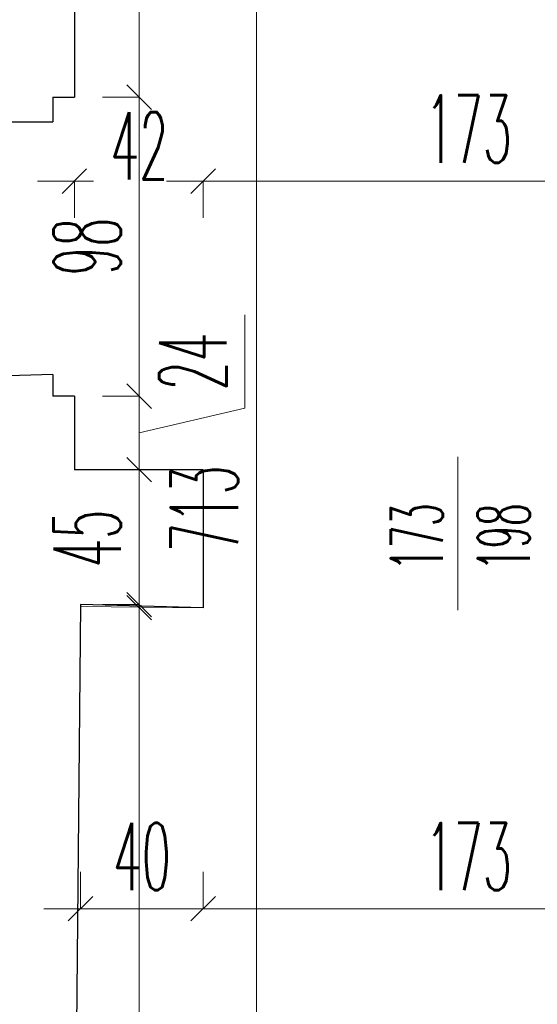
# Model space of a CAD drawing. Header units: millimetres. Extents: x -5207 to 173417, y -28809 to -6400.
# Tile 45 of 256: x 766 to 935, y -12695 to -12374. Entities that reach past the tile are written whole.
import ezdxf

# ---------------------------------------------------------------- set-up
doc = ezdxf.new("R2010")
doc.units = ezdxf.units.MM
for name, color, linetype, lineweight in [('mr_obliczanie_powierzchni', 4, 'Continuous', 15), ('mr_otwory', 6, 'Continuous', 9), ('mr_wymiar', 3, 'Continuous', 9), ('mr_ściany', 7, 'Continuous', 30)]:
    doc.layers.add(name, color=color, linetype=linetype, lineweight=lineweight)
doc.styles.add('WYM', font='simplex.shx', dxfattribs={"width": 0.5})
doc.dimstyles.new('1do100', dxfattribs={"dimscale": 2, "dimtxt": 12, "dimasz": 5, "dimexe": 0, "dimexo": 0, "dimgap": 3, "dimtad": 1, "dimdec": 0, "dimrnd": 0.5, "dimdsep": 46, "dimtxsty": 'WYM', "dimblk": 'OBLIQUE', "dimcen": 1.2, "dimdle": 6, "dimclrd": 256, "dimclre": 250, "dimclrt": 4, "dimadec": 1, "dimazin": 0, "dimtfac": 1, "dimtdec": 0, "dimtix": 1, "dimtmove": 2, "dimatfit": 3, "dimldrblk": 'NONE', "dimfxl": 1, "dimfxlon": 1, "dimtolj": 1, "dimtzin": 0, "dimlwd": -1, "dimlwe": 0, "dimarcsym": 0})

# ---------------------------------------------------------------- blocks, each defined once
blk = doc.blocks.new('_Oblique')
at = {"color": 0, "linetype": 'ByBlock', "lineweight": -2}
blk.add_line((-0.5, -0.5), (0.5, 0.5), dxfattribs=at)
blk = doc.blocks.new('*D5645')
at = {"layer": 'Defpoints', "color": 0, "ltscale": 2, "transparency": 16777216}
for p in [(843.56, -12177.27), (826.19, -12889.77), (843.56, -12889.77)]:
    blk.add_point(p, dxfattribs=at)
at = {"layer": 'mr_wymiar', "ltscale": 2, "transparency": 16777216}
blk.add_line((843.56, -12165.27), (843.56, -12901.77), dxfattribs=at)
at = {"layer": 'mr_wymiar', "color": 250, "lineweight": 0, "ltscale": 2, "transparency": 16777216}
for p, q in [((843.56, -12177.27), (843.56, -12177.27)), ((831.56, -12889.77), (843.56, -12889.77))]:
    blk.add_line(p, q, dxfattribs=at)
at = {"layer": 'mr_wymiar', "ltscale": 2, "transparency": 16777216, "xscale": 8, "yscale": 8, "zscale": 8}
for p, rotation in [((843.56, -12177.27), 90), ((843.56, -12889.77), 270)]:
    blk.add_blockref('_Oblique', p, dxfattribs=dict(at, rotation=rotation))
at = {"layer": 'mr_wymiar', "color": 4, "ltscale": 2, "transparency": 16777216, "insert": (826.56, -12533.52), "char_height": 22, "attachment_point": 5, "rotation": 90, "style": 'WYM'}
blk.add_mtext('\\A1;713', dxfattribs=at)
blk = doc.blocks.new('_None')
blk = doc.blocks.new('*D5697')
at = {"layer": 'Defpoints', "color": 0, "ltscale": 2, "transparency": 16777216}
for p in [(826.19, -12426.66), (784.19, -12477.41), (826.19, -12491.41)]:
    blk.add_point(p, dxfattribs=at)
at = {"layer": 'mr_wymiar', "ltscale": 2, "transparency": 16777216}
for p, q in [((772.19, -12426.66), (790.43, -12426.66)), ((838.19, -12426.66), (820.24, -12426.66))]:
    blk.add_line(p, q, dxfattribs=at)
at = {"layer": 'mr_wymiar', "color": 250, "lineweight": 0, "ltscale": 2, "transparency": 16777216}
for p, q in [((784.19, -12438.66), (784.19, -12426.66)), ((826.19, -12438.66), (826.19, -12426.66))]:
    blk.add_line(p, q, dxfattribs=at)
at = {"layer": 'mr_wymiar', "ltscale": 2, "transparency": 16777216, "xscale": 8, "yscale": 8, "zscale": 8, "rotation": 180}
blk.add_blockref('_Oblique', (784.19, -12426.66), dxfattribs=at)
at = {"layer": 'mr_wymiar', "ltscale": 2, "transparency": 16777216, "xscale": 8, "yscale": 8, "zscale": 8}
blk.add_blockref('_Oblique', (826.19, -12426.66), dxfattribs=at)
at = {"layer": 'mr_wymiar', "color": 4, "ltscale": 2, "transparency": 16777216, "insert": (805.34, -12415.16), "char_height": 22, "attachment_point": 5, "style": 'WYM'}
blk.add_mtext('\\A1;42', dxfattribs=at)
blk = doc.blocks.new('*D5698')
at = {"layer": 'Defpoints', "color": 0, "ltscale": 2, "transparency": 16777216}
for p in [(999.19, -12426.66), (826.19, -12491.41), (999.19, -12491.41)]:
    blk.add_point(p, dxfattribs=at)
at = {"layer": 'mr_wymiar', "ltscale": 2, "transparency": 16777216}
blk.add_line((814.19, -12426.66), (1011.19, -12426.66), dxfattribs=at)
at = {"layer": 'mr_wymiar', "color": 250, "lineweight": 0, "ltscale": 2, "transparency": 16777216}
for p, q in [((826.19, -12438.66), (826.19, -12426.66)), ((999.19, -12438.66), (999.19, -12426.66))]:
    blk.add_line(p, q, dxfattribs=at)
at = {"layer": 'mr_wymiar', "ltscale": 2, "transparency": 16777216, "xscale": 8, "yscale": 8, "zscale": 8, "rotation": 180}
blk.add_blockref('_Oblique', (826.19, -12426.66), dxfattribs=at)
at = {"layer": 'mr_wymiar', "ltscale": 2, "transparency": 16777216, "xscale": 8, "yscale": 8, "zscale": 8}
blk.add_blockref('_Oblique', (999.19, -12426.66), dxfattribs=at)
at = {"layer": 'mr_wymiar', "color": 4, "ltscale": 2, "transparency": 16777216, "insert": (912.69, -12409.66), "char_height": 22, "attachment_point": 5, "style": 'WYM'}
blk.add_mtext('\\A1;173', dxfattribs=at)
blk = doc.blocks.new('*D5711')
at = {"layer": 'Defpoints', "color": 0, "ltscale": 2, "transparency": 16777216}
for p in [(786.19, -12564.77), (783.19, -12890.77), (805.34, -12890.77)]:
    blk.add_point(p, dxfattribs=at)
at = {"layer": 'mr_wymiar', "ltscale": 2, "transparency": 16777216}
blk.add_line((805.34, -12552.77), (805.34, -12902.77), dxfattribs=at)
at = {"layer": 'mr_wymiar', "color": 250, "lineweight": 0, "ltscale": 2, "transparency": 16777216}
for p, q in [((793.34, -12564.77), (805.34, -12564.77)), ((793.34, -12890.77), (805.34, -12890.77))]:
    blk.add_line(p, q, dxfattribs=at)
at = {"layer": 'mr_wymiar', "ltscale": 2, "transparency": 16777216, "xscale": 8, "yscale": 8, "zscale": 8}
for p, rotation in [((805.34, -12564.77), 90), ((805.34, -12890.77), 270)]:
    blk.add_blockref('_Oblique', p, dxfattribs=dict(at, rotation=rotation))
at = {"layer": 'mr_wymiar', "color": 4, "ltscale": 2, "transparency": 16777216, "insert": (788.34, -12727.77), "char_height": 22, "attachment_point": 5, "rotation": 90, "style": 'WYM'}
blk.add_mtext('\\A1;326', dxfattribs=at)
blk = doc.blocks.new('*D5712')
at = {"layer": 'Defpoints', "color": 0, "ltscale": 2, "transparency": 16777216}
for p in [(805.19, -12520.77), (805.34, -12520.77), (805.34, -12565.77)]:
    blk.add_point(p, dxfattribs=at)
at = {"layer": 'mr_wymiar', "ltscale": 2, "transparency": 16777216}
blk.add_line((805.34, -12577.77), (805.34, -12508.77), dxfattribs=at)
at = {"layer": 'mr_wymiar', "color": 250, "lineweight": 0, "ltscale": 2, "transparency": 16777216}
for p, q in [((805.19, -12520.77), (805.34, -12520.77)), ((805.34, -12565.77), (805.34, -12565.77))]:
    blk.add_line(p, q, dxfattribs=at)
at = {"layer": 'mr_wymiar', "ltscale": 2, "transparency": 16777216, "xscale": 8, "yscale": 8, "zscale": 8}
for p, rotation in [((805.34, -12520.77), 90), ((805.34, -12565.77), 270)]:
    blk.add_blockref('_Oblique', p, dxfattribs=dict(at, rotation=rotation))
at = {"layer": 'mr_wymiar', "color": 4, "ltscale": 2, "transparency": 16777216, "insert": (788.34, -12543.27), "char_height": 22, "attachment_point": 5, "rotation": 90, "style": 'WYM'}
blk.add_mtext('\\A1;45', dxfattribs=at)
blk = doc.blocks.new('*D5713')
at = {"layer": 'Defpoints', "color": 0, "ltscale": 2, "transparency": 16777216}
for p in [(784.19, -12496.77), (805.34, -12496.77), (784.19, -12520.77)]:
    blk.add_point(p, dxfattribs=at)
at = {"layer": 'mr_wymiar', "ltscale": 2, "transparency": 16777216}
for p, q in [((839.82, -12500.65), (839.82, -12470.31)), ((805.34, -12532.77), (805.34, -12484.77)), ((805.34, -12508.77), (839.82, -12500.65))]:
    blk.add_line(p, q, dxfattribs=at)
at = {"layer": 'mr_wymiar', "color": 250, "lineweight": 0, "ltscale": 2, "transparency": 16777216}
for p, q in [((793.34, -12496.77), (805.34, -12496.77)), ((793.34, -12520.77), (805.34, -12520.77))]:
    blk.add_line(p, q, dxfattribs=at)
at = {"layer": 'mr_wymiar', "ltscale": 2, "transparency": 16777216, "xscale": 8, "yscale": 8, "zscale": 8}
for p, rotation in [((805.34, -12496.77), 90), ((805.34, -12520.77), 270)]:
    blk.add_blockref('_Oblique', p, dxfattribs=dict(at, rotation=rotation))
at = {"layer": 'mr_wymiar', "color": 4, "ltscale": 2, "transparency": 16777216, "insert": (822.82, -12485.48), "char_height": 22, "attachment_point": 5, "rotation": 90, "style": 'WYM'}
blk.add_mtext('\\A1;24', dxfattribs=at)
blk = doc.blocks.new('*D5714')
at = {"layer": 'Defpoints', "color": 0, "ltscale": 2, "transparency": 16777216}
for p in [(784.19, -12399.27), (805.34, -12399.27), (784.19, -12496.77)]:
    blk.add_point(p, dxfattribs=at)
at = {"layer": 'mr_wymiar', "ltscale": 2, "transparency": 16777216}
blk.add_line((805.34, -12508.77), (805.34, -12387.27), dxfattribs=at)
at = {"layer": 'mr_wymiar', "color": 250, "lineweight": 0, "ltscale": 2, "transparency": 16777216}
for p, q in [((793.34, -12399.27), (805.34, -12399.27)), ((793.34, -12496.77), (805.34, -12496.77))]:
    blk.add_line(p, q, dxfattribs=at)
at = {"layer": 'mr_wymiar', "ltscale": 2, "transparency": 16777216, "xscale": 8, "yscale": 8, "zscale": 8}
for p, rotation in [((805.34, -12399.27), 90), ((805.34, -12496.77), 270)]:
    blk.add_blockref('_Oblique', p, dxfattribs=dict(at, rotation=rotation))
at = {"layer": 'mr_wymiar', "color": 4, "ltscale": 2, "transparency": 16777216, "insert": (788.34, -12448.02), "char_height": 22, "attachment_point": 5, "rotation": 90, "style": 'WYM'}
blk.add_mtext('\\A1;98', dxfattribs=at)
blk = doc.blocks.new('*D5715')
at = {"layer": 'Defpoints', "color": 0, "ltscale": 2, "transparency": 16777216}
for p in [(784.19, -12181.27), (805.34, -12181.27), (784.19, -12399.27)]:
    blk.add_point(p, dxfattribs=at)
at = {"layer": 'mr_wymiar', "ltscale": 2, "transparency": 16777216}
blk.add_line((805.34, -12411.27), (805.34, -12169.27), dxfattribs=at)
at = {"layer": 'mr_wymiar', "color": 250, "lineweight": 0, "ltscale": 2, "transparency": 16777216}
for p, q in [((793.34, -12181.27), (805.34, -12181.27)), ((793.34, -12399.27), (805.34, -12399.27))]:
    blk.add_line(p, q, dxfattribs=at)
at = {"layer": 'mr_wymiar', "ltscale": 2, "transparency": 16777216, "xscale": 8, "yscale": 8, "zscale": 8}
for p, rotation in [((805.34, -12181.27), 90), ((805.34, -12399.27), 270)]:
    blk.add_blockref('_Oblique', p, dxfattribs=dict(at, rotation=rotation))
at = {"layer": 'mr_wymiar', "color": 4, "ltscale": 2, "transparency": 16777216, "insert": (788.34, -12290.27), "char_height": 22, "attachment_point": 5, "rotation": 90, "style": 'WYM'}
blk.add_mtext('\\A1;218', dxfattribs=at)
blk = doc.blocks.new('*D5359')
at = {"layer": 'Defpoints', "color": 0, "ltscale": 2, "transparency": 16777216}
for p in [(826.19, -12534.31), (999.19, -12534.31), (826.19, -12663.94)]:
    blk.add_point(p, dxfattribs=at)
at = {"layer": 'mr_wymiar', "color": 250, "lineweight": 0, "ltscale": 2, "transparency": 16777216}
for p, q in [((826.19, -12651.94), (826.19, -12663.94)), ((999.19, -12651.94), (999.19, -12663.94))]:
    blk.add_line(p, q, dxfattribs=at)
at = {"layer": 'mr_wymiar', "ltscale": 2, "transparency": 16777216}
blk.add_line((1011.19, -12663.94), (814.19, -12663.94), dxfattribs=at)
at = {"layer": 'mr_wymiar', "ltscale": 2, "transparency": 16777216, "xscale": 8, "yscale": 8, "zscale": 8, "rotation": 180}
blk.add_blockref('_Oblique', (826.19, -12663.94), dxfattribs=at)
at = {"layer": 'mr_wymiar', "ltscale": 2, "transparency": 16777216, "xscale": 8, "yscale": 8, "zscale": 8}
blk.add_blockref('_Oblique', (999.19, -12663.94), dxfattribs=at)
at = {"layer": 'mr_wymiar', "color": 4, "ltscale": 2, "transparency": 16777216, "insert": (912.69, -12646.94), "char_height": 22, "attachment_point": 5, "style": 'WYM'}
blk.add_mtext('\\A1;173', dxfattribs=at)
blk = doc.blocks.new('*D5360')
at = {"layer": 'Defpoints', "color": 0, "ltscale": 2, "transparency": 16777216}
for p in [(786.19, -12564.77), (826.19, -12565.77), (786.19, -12663.94)]:
    blk.add_point(p, dxfattribs=at)
at = {"layer": 'mr_wymiar', "color": 250, "lineweight": 0, "ltscale": 2, "transparency": 16777216}
for p, q in [((786.19, -12651.94), (786.19, -12663.94)), ((826.19, -12651.94), (826.19, -12663.94))]:
    blk.add_line(p, q, dxfattribs=at)
at = {"layer": 'mr_wymiar', "ltscale": 2, "transparency": 16777216}
blk.add_line((838.19, -12663.94), (774.19, -12663.94), dxfattribs=at)
at = {"layer": 'mr_wymiar', "ltscale": 2, "transparency": 16777216, "xscale": 8, "yscale": 8, "zscale": 8, "rotation": 180}
blk.add_blockref('_Oblique', (786.19, -12663.94), dxfattribs=at)
at = {"layer": 'mr_wymiar', "ltscale": 2, "transparency": 16777216, "xscale": 8, "yscale": 8, "zscale": 8}
blk.add_blockref('_Oblique', (826.19, -12663.94), dxfattribs=at)
at = {"layer": 'mr_wymiar', "color": 4, "ltscale": 2, "transparency": 16777216, "insert": (806.19, -12646.94), "char_height": 22, "attachment_point": 5, "style": 'WYM'}
blk.add_mtext('\\A1;40', dxfattribs=at)

msp = doc.modelspace()

# ---------------------------------------------------------------- linework, layer by layer
at = {"layer": 'mr_obliczanie_powierzchni'}
for points in [[(-74.3122, -12195.2708), (-9.3122, -12195.2708), (-9.3122, -12161.2708), (685.6878, -12161.2708), (685.6878, -12350.2708), (642.6878, -12350.2708), (642.6878, -12407.2708), (777.1878, -12407.2708), (777.1878, -12399.2708), (784.1878, -12399.2708), (784.1878, -12181.2708), (808.1878, -12177.2708), (808.1878, -12115.2708), (800.1878, -12115.2708), (800.1878, -12100.2708), (769.1878, -12100.2708), (769.1878, -12054.2708), (686.1878, -12054.2708), (686.1878, -12070.2708), (-115.3122, -12070.2708)], [(671.6878, -12492.7708), (777.1878, -12489.7708), (777.1878, -12496.7708), (784.1878, -12496.7708), (784.1878, -12520.7708), (826.1878, -12520.7708), (826.1878, -12565.7708), (786.182, -12565.4027), (783.1878, -12890.7708)]]:
    msp.add_lwpolyline(points, dxfattribs=at)
at = {"layer": 'mr_otwory', "ltscale": 2}
msp.add_line((909.2422, -12516.5713), (909.2422, -12566.5713), dxfattribs=at)
at = {"layer": 'mr_ściany', "ltscale": 2}
for p, q in [((784.1878, -12181.2708), (784.1878, -12399.2708)), ((777.1878, -12399.2708), (777.1878, -12407.2708)), ((777.1878, -12399.2708), (784.1878, -12399.2708)), ((685.6878, -12407.2708), (777.1878, -12407.2708)), ((777.1878, -12489.7708), (671.6878, -12492.7708)), ((777.1878, -12489.7708), (777.1878, -12496.7708)), ((784.1878, -12496.7708), (777.1878, -12496.7708)), ((784.1878, -12496.7708), (784.1878, -12520.7708)), ((826.1878, -12520.7708), (784.1878, -12520.7708)), ((826.1878, -12520.7708), (826.1878, -12565.7708)), ((786.1878, -12564.7708), (783.1878, -12890.7708)), ((826.1878, -12565.7708), (786.1878, -12564.7708))]:
    msp.add_line(p, q, dxfattribs=at)

# ---------------------------------------------------------------- texts
at = {"layer": 'mr_otwory', "ltscale": 2, "insert": (910.0237, -12542.7322), "char_height": 17, "attachment_point": 5, "rotation": 90, "style": 'WYM'}
msp.add_mtext_dynamic_manual_height_columns('173\\P198', width=54.56776, gutter_width=75, heights=[0], dxfattribs=at)

# ---------------------------------------------------------------- dimensions: what is measured, and where the dimension line sits
at = {"layer": 'mr_wymiar', "ltscale": 2}
for base, p1, p2, picture, middle in [((843.562411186, -12889.7708160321), (843.5624111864, -12177.2708160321), (826.1878345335, -12889.7708160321), '*D5645', (826.562411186, -12533.5208160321)), ((805.3381, -12181.2708), (784.1878, -12399.2708), (784.1878, -12181.2708), '*D5715', (788.3381, -12290.2708)), ((805.3381005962, -12399.2708160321), (784.1878345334, -12496.7708160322), (784.1878345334, -12399.2708160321), '*D5714', (788.3381005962, -12448.0208160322)), ((805.3381, -12520.7708), (805.3381, -12565.7708), (805.1878, -12520.7708), '*D5712', (788.3381, -12543.2708)), ((805.3381, -12890.7708), (786.1878, -12564.7708), (783.1878, -12890.7708), '*D5711', (788.3381, -12727.7708))]:
    dim = msp.add_linear_dim(base=base, p1=p1, p2=p2, angle=270, dimstyle='1do100', override={"dimtxt": 11, "dimasz": 4, "dimfxl": 6}, dxfattribs=at)
    dim.commit()
    dim.dimension.update_dxf_attribs({"geometry": picture, "text_midpoint": middle})
for base, p1, p2, picture, middle in [((999.1878, -12426.6594), (826.1878, -12491.414), (999.1878, -12491.414), '*D5698', (912.6878, -12409.6594)), ((826.1878, -12663.9389), (999.1878, -12534.3096), (826.1878, -12534.3096), '*D5359', (912.6878, -12646.9389)), ((786.1878, -12663.9389), (826.1878, -12565.7708), (786.1878, -12564.7708), '*D5360', (806.1878, -12646.9389))]:
    dim = msp.add_linear_dim(base=base, p1=p1, p2=p2, dimstyle='1do100', override={"dimtxt": 11, "dimasz": 4, "dimfxl": 6}, dxfattribs=at)
    dim.commit()
    dim.dimension.update_dxf_attribs({"geometry": picture, "text_midpoint": middle})
dim = msp.add_linear_dim(base=(826.1878, -12426.6594), p1=(784.1878, -12477.414), p2=(826.1878, -12491.414), dimstyle='1do100', override={"dimtxt": 11, "dimasz": 4, "dimfxl": 6}, dxfattribs=at)
dim.commit()
dim.dimension.update_dxf_attribs({"geometry": '*D5697', "text_midpoint": (805.3381, -12415.1594), "dimtype": 160})
dim = msp.add_linear_dim(base=(805.3381, -12496.7708), p1=(784.1878, -12520.7708), p2=(784.1878, -12496.7708), angle=270, dimstyle='1do100', override={"dimtxt": 11, "dimasz": 4, "dimtmove": 1, "dimfxl": 6}, dxfattribs=at)
dim.commit()
dim.dimension.update_dxf_attribs({"geometry": '*D5713', "text_midpoint": (839.8155, -12494.6462), "dimtype": 160})

doc.saveas('drawing.dxf')
